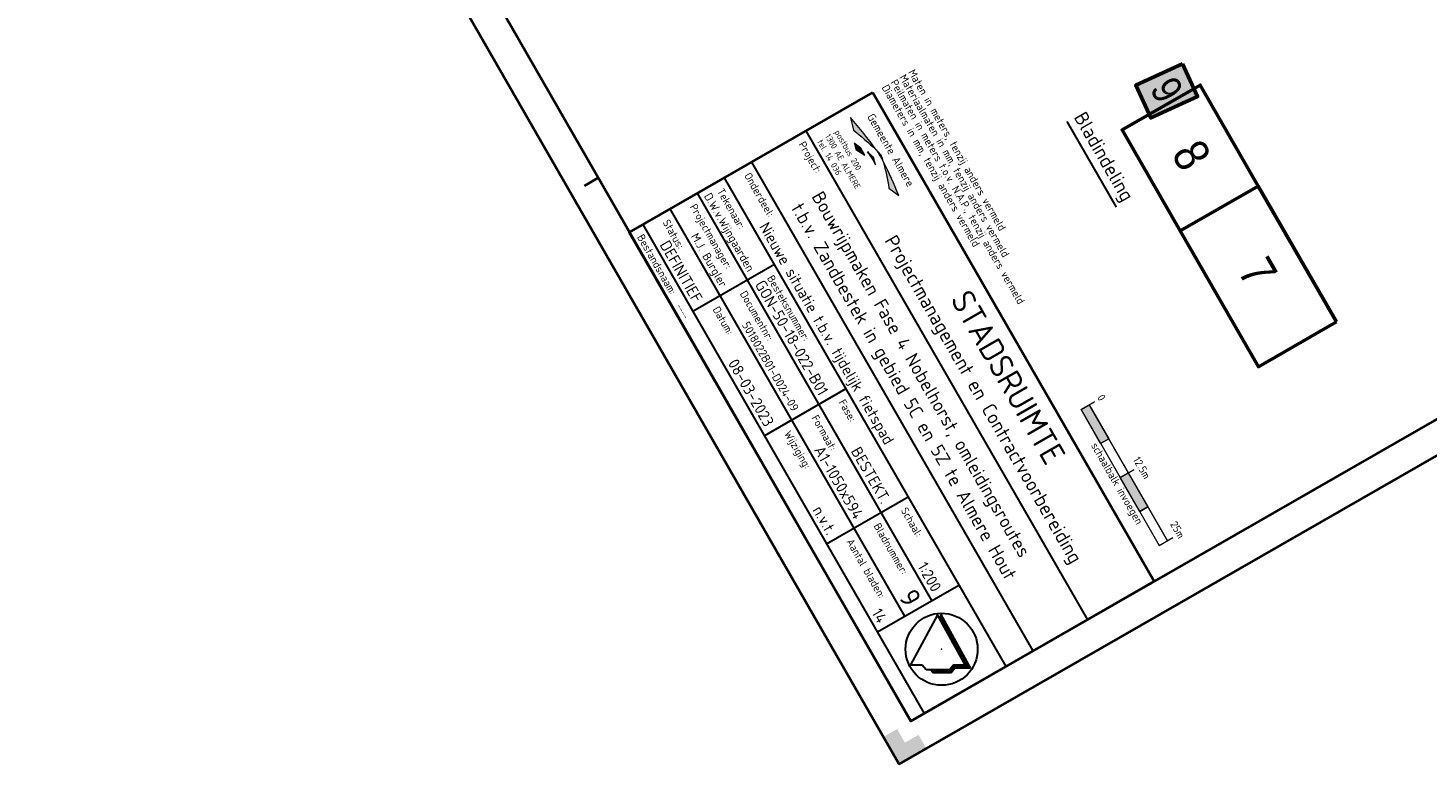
# Model space of a CAD drawing. Header units: metres. Extents: x 148742 to 148951, y 485553 to 485794.
# Tile 1 of 53: x 148792 to 148881, y 485553 to 485600. Entities that reach past the tile are written whole.
import ezdxf
from ezdxf.enums import TextEntityAlignment as Align

# ---------------------------------------------------------------- set-up
doc = ezdxf.new("R2010")
doc.units = ezdxf.units.M
doc.header["$MEASUREMENT"] = 0
doc.linetypes.add('DGN Style 2', pattern=[1, 0.6, -0.4])
for name, color, linetype, lineweight in [('B-BH-VW-VERKEERSTEKEN_BORD_A-S', 20, 'Continuous', 13), ('WVB-alg-noordpijl', 7, 'Continuous', 30), ('WVB-alg-onderhoek', 7, 'Continuous', 30), ('WVB-pen-brm-dik 035', 6, 'Continuous', 40), ('WVB-pen-brm-dik 050', 6, 'Continuous', 53), ('WVB-raster-20%', 254, 'Continuous', 30), ('WVB-tekst-dik 018', 1, 'Continuous', 13), ('WVB-tekst-dik 025', 1, 'Continuous', 30), ('X-WE-AL-TEKENBLAD_TITELBLOK-S', 7, 'Continuous', 13)]:
    doc.layers.add(name, color=color, linetype=linetype, lineweight=lineweight)
doc.layers.add('BWR-alg-raster boundary', color=151, linetype='Continuous', lineweight=13, plot=False)
doc.styles.add('1 1000   0.35', font='WORKING.shx', dxfattribs={"height": 3.5})
doc.styles.add('NLCS-T18', font='txt', dxfattribs={"height": 0.0018})
doc.styles.add('NLCS-T25', font='txt', dxfattribs={"height": 0.0025})
doc.styles.add('Style-NLCS-ISO', font='txt')

# ---------------------------------------------------------------- blocks, each defined once
blk = doc.blocks.new('NPIJL')
at = {"layer": 'WVB-alg-noordpijl'}
for p, q in [((-0.001225, 0.011045), (-0.00998, -0.00495)), ((0.007525, -0.00495), (-0.001225, 0.011045)), ((-0.00009, 0.01105), (-0.00066, 0.01001)), ((-0.000635, 0.00996), (0.00051, 0.00996)), ((-0.00055, 0.01021), (0.000365, 0.01021)), ((-0.000495, 0.00971), (0.000645, 0.00971)), ((-0.00042, 0.010455), (0.00024, 0.010455)), ((-0.00036, 0.00946), (0.00078, 0.00946)), ((-0.000275, 0.01071), (0.000095, 0.01071)), ((-0.00022, 0.00921), (0.000915, 0.009205)), ((0.00921, -0.00595), (-0.00009, 0.01105)), ((-0.000085, 0.00896), (0.001055, 0.00896)), ((0.00005, 0.00871), (0.00119, 0.00871)), ((0.00019, 0.008465), (0.001325, 0.00846)), ((0.000325, 0.00821), (0.001465, 0.008215)), ((0.00046, 0.00796), (0.0016, 0.00796)), ((0.0006, 0.00771), (0.001735, 0.00771)), ((0.000735, 0.00746), (0.001875, 0.00746)), ((0.00087, 0.00721), (0.00201, 0.00721)), ((0.00101, 0.00696), (0.002145, 0.00696)), ((0.001145, 0.00671), (0.002285, 0.00671)), ((0.00128, 0.00646), (0.00242, 0.00646)), ((0.00142, 0.00621), (0.00256, 0.00621)), ((0.001555, 0.00596), (0.0027, 0.00596)), ((0.001695, 0.00571), (0.00283, 0.00571)), ((0.00183, 0.005455), (0.00297, 0.00546)), ((0.00197, 0.00521), (0.00311, 0.00521)), ((0.002105, 0.00496), (0.00324, 0.004965)), ((0.002245, 0.00471), (0.003385, 0.00471)), ((0.00238, 0.004455), (0.003515, 0.004465)), ((0.002515, 0.00421), (0.00365, 0.00421)), ((0.002655, 0.00396), (0.003795, 0.00396)), ((0.00279, 0.00371), (0.003925, 0.00371)), ((0.00293, 0.003465), (0.00406, 0.00346)), ((0.00306, 0.00321), (0.0042, 0.00321)), ((0.0032, 0.00296), (0.004335, 0.00296)), ((0.003335, 0.00271), (0.00447, 0.00271)), ((0.00347, 0.00246), (0.00461, 0.00246)), ((0.00361, 0.00221), (0.00475, 0.00221)), ((0.003745, 0.00196), (0.004885, 0.00196)), ((0.00388, 0.001705), (0.00502, 0.00171)), ((0.00402, 0.00146), (0.00516, 0.00146)), ((0.004155, 0.00121), (0.005295, 0.00121)), ((0.004295, 0.00096), (0.00543, 0.00096)), ((0.00443, 0.00071), (0.00557, 0.00071)), ((0.004565, 0.00046), (0.005705, 0.00046)), ((0.0047, 0.00021), (0.00584, 0.00021)), ((0.00484, -0.00004), (0.00598, -0.00004)), ((0.004975, -0.00029), (0.00612, -0.00029)), ((0.00511, -0.00054), (0.00625, -0.000535)), ((0.005255, -0.00079), (0.006385, -0.00079)), ((0.005385, -0.00104), (0.00653, -0.00104)), ((0.00553, -0.00129), (0.00666, -0.00129)), ((0.00566, -0.00154), (0.006795, -0.00154)), ((0.005795, -0.00179), (0.006935, -0.00179)), ((0.005935, -0.00204), (0.00707, -0.00204)), ((0.00607, -0.00229), (0.007205, -0.00229)), ((0.006205, -0.00254), (0.007345, -0.00254)), ((0.006345, -0.00279), (0.007475, -0.002785)), ((0.00648, -0.003035), (0.00762, -0.00304)), ((0.006615, -0.00329), (0.007755, -0.00329)), ((0.006755, -0.00354), (0.00789, -0.00354)), ((0.00689, -0.003785), (0.00803, -0.00379)), ((0.00703, -0.00404), (0.008165, -0.004035)), ((0.007165, -0.00429), (0.0083, -0.00429)), ((-0.00998, -0.00495), (-0.00623, -0.00495)), ((-0.00623, -0.00495), (-0.004975, -0.006455)), ((-0.004975, -0.006455), (0.002525, -0.006455)), ((-0.003675, -0.00645), (-0.002845, -0.00745)), ((-0.0036, -0.00654), (0.00375, -0.00654)), ((-0.00339, -0.00679), (0.00354, -0.00679)), ((-0.00318, -0.00704), (0.003325, -0.00704)), ((-0.002975, -0.00729), (0.00313, -0.00729)), ((-0.002845, -0.00745), (0.002985, -0.00745)), ((0.002525, -0.006455), (0.003775, -0.00495)), ((0.00266, -0.00629), (0.003955, -0.00629)), ((0.002865, -0.00604), (0.004165, -0.006035)), ((0.002985, -0.00745), (0.00424, -0.00595)), ((0.003075, -0.00579), (0.00912, -0.00579)), ((0.003285, -0.00554), (0.008985, -0.00554)), ((0.003485, -0.00529), (0.00885, -0.00529)), ((0.0037, -0.00504), (0.00871, -0.00504)), ((0.003775, -0.00495), (0.007525, -0.00495)), ((0.00424, -0.00595), (0.00921, -0.00595)), ((0.007295, -0.00454), (0.00844, -0.004535)), ((0.007435, -0.00479), (0.008575, -0.004785))]:
    blk.add_line(p, q, dxfattribs=at)
blk.add_circle((0, 0), 0.0115, dxfattribs=at)
blk = doc.blocks.new('*U16')
at = {"layer": 'WVB-tekst-dik 018', "lineweight": 0}
blk.add_hatch(color=256, dxfattribs=at).paths.add_polyline_path([(-0.42, 0.64, 0.028214), (-3.79, 0.14), (-2.77, -0.17, -0.022049)])
at = {"layer": 'WVB-tekst-dik 018', "lineweight": 0, "extrusion": (0, 0, -1)}
for points in [[(0.65, -0.07, 0.038766), (-0.64, -0.02, -0.013367), (-0.01, 0.14)], [(0.42, 0.64, 0.02506), (-0.72, 0.67, -0.008039), (-0.2, 0.8)], [(-0.72, 0.67, 0.022195), (-2.85, -0.02), (-3.79, 0.37, -0.031561)], [(1.79, -0.65, 0.015018), (1.27, -0.8), (0.5, -0.38), (1.17, -0.38)]]:
    blk.add_hatch(color=256, dxfattribs=at).paths.add_polyline_path(points)
at = {"layer": 'WVB-tekst-dik 018', "lineweight": 0, "flags": 128}
for points in [[(-0.42, 0.64, 0.028214), (-3.79, 0.14), (-2.77, -0.17, -0.022049)], [(-0.65, -0.07, -0.038766), (0.64, -0.02, 0.013367), (0.01, 0.14)], [(-0.42, 0.64, -0.02506), (0.72, 0.67, 0.008039), (0.2, 0.8)], [(0.72, 0.67, -0.022195), (2.85, -0.02), (3.79, 0.37, 0.031561)], [(-1.79, -0.65, -0.015018), (-1.27, -0.8), (-0.5, -0.38), (-1.17, -0.38)]]:
    blk.add_lwpolyline(points, format="xyb", close=True, dxfattribs=at)
at = {"layer": 'WVB-tekst-dik 018', "lineweight": 0, "extrusion": (0, 0, -1)}
blk.add_arc((-2.99, -10.66), 11.21, 71.0275, 74.56, dxfattribs=at)
at = {"layer": 'WVB-tekst-dik 018', "lineweight": 0}
blk.add_arc((3.6, -13.99), 15.17, 102.9565, 105.3929, dxfattribs=at)
blk = doc.blocks.new('ONDERHOEK PMCV')
at = {"layer": 'BWR-alg-raster boundary', "linetype": 'DGN Style 2'}
for p, q in [((-0.04412, 0.11167), (-0.04412, 0.10667)), ((-0.01912, 0.10967), (-0.06912, 0.10967))]:
    blk.add_line(p, q, dxfattribs=at)
at = {"layer": 'BWR-alg-raster boundary', "linetype": 'DGN Style 2', "flags": 128}
blk.add_lwpolyline([(-0.06912, 0.11167), (-0.06912, 0.10667), (-0.01912, 0.10667), (-0.01912, 0.11167)], dxfattribs=at)
for points in [[(-0.05662, 0.10667), (-0.06912, 0.10667), (-0.06912, 0.10967), (-0.05662, 0.10967)], [(-0.04412, 0.10967), (-0.03162, 0.10967), (-0.03162, 0.10667), (-0.04412, 0.10667)]]:
    blk.add_lwpolyline(points, close=True, dxfattribs=at)
at = {"layer": 'BWR-alg-raster boundary'}
blk.add_point((-0.025, 0.02999), dxfattribs=at)
at = {"layer": 'BWR-alg-raster boundary', "linetype": 'DGN Style 2'}
blk.add_solid([(-0.05662, 0.10667), (-0.06912, 0.10667), (-0.05662, 0.10967), (-0.06912, 0.10967)], dxfattribs=at)
at = {"layer": 'BWR-alg-raster boundary', "linetype": 'DGN Style 2', "extrusion": (0, 0, -1)}
blk.add_solid([(0.04412, 0.10967), (0.03162, 0.10967), (0.04412, 0.10667), (0.03162, 0.10667)], dxfattribs=at)
at = {"layer": 'WVB-alg-onderhoek', "lineweight": 30}
for p, q in [((-0.19, 0.07498), (-0.01, 0.07498)), ((-0.19, 0.05498), (-0.01, 0.05498)), ((-0.19, 0.04499), (-0.01, 0.04499)), ((-0.15801, 0.04499), (-0.15801, 0.015)), ((-0.11226, 0.04499), (-0.11226, 0.015)), ((-0.0725, 0.015), (-0.0725, 0.04499)), ((-0.04, 0.015), (-0.04, 0.04499)), ((-0.19, 0.03499), (-0.04006, 0.03499)), ((-0.19, 0.02499), (-0.04006, 0.02499)), ((-0.19, 0.015), (-0.01, 0.015))]:
    blk.add_line(p, q, dxfattribs=at)
at = {"layer": 'WVB-alg-onderhoek', "lineweight": 40, "flags": 128}
blk.add_lwpolyline([(-0.19, 0.09957), (-0.01, 0.09957), (-0.01, 0.01), (-0.19, 0.01)], close=True, dxfattribs=at)
at = {"layer": 'WVB-tekst-dik 018', "lineweight": 0, "xscale": 0.003859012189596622, "yscale": 0.003859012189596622, "zscale": 0.003859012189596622}
blk.add_blockref('*U16', (-0.17194, 0.0889), dxfattribs=at)
at = {"layer": 'BWR-alg-raster boundary', "linetype": 'DGN Style 2', "style": 'Style-NLCS-ISO'}
blk.add_text('schaalbalk invoegen', height=0.0025, dxfattribs=at).set_placement((-0.04298, 0.10364), align=Align.CENTER)
at = {"layer": 'WVB-tekst-dik 018', "lineweight": 40, "style": 'Style-NLCS-ISO'}
blk.add_text('STADSRUIMTE', height=0.0075, dxfattribs=at).set_placement((-0.08969, 0.09167), align=Align.MIDDLE_CENTER)
at = {"layer": 'WVB-tekst-dik 018', "style": 'Style-NLCS-ISO'}
for s, p in [('1300 AE ALMERE', (-0.17566, 0.08034)), ('postbus 200', (-0.17796, 0.08359)), ('tel. 14 036', (-0.17888, 0.0773))]:
    blk.add_text(s, height=0.0019681, rotation=360, dxfattribs=at).set_placement(p, align=Align.MIDDLE_CENTER)
at = {"layer": 'WVB-tekst-dik 018', "lineweight": 30, "style": 'Style-NLCS-ISO'}
blk.add_text('Projectmanagement en Contractvoorbereiding', height=0.0044985, dxfattribs=at).set_placement((-0.08747, 0.0814), align=Align.MIDDLE_CENTER)
at = {"layer": 'WVB-tekst-dik 018', "style": 'NLCS-T25'}
for s, height, p in [('Project:', 0.002499, (-0.1875, 0.07073)), ('Onderdeel:', 0.002499, (-0.1875, 0.05074)), ('Tekenaar:', 0.002499, (-0.1875, 0.04073)), ('Besteksnummer:', 0.0024991, (-0.1555, 0.04074)), ('Fase:', 0.002499, (-0.10976, 0.04074)), ('Schaal:', 0.002499, (-0.07, 0.04074)), ('Projectmanager:', 0.0024991, (-0.1875, 0.03073)), ('Documentnr:', 0.0024991, (-0.1555, 0.03074)), ('Formaat:', 0.002499, (-0.10976, 0.03074)), ('Bladnummer:', 0.0024991, (-0.07, 0.03074)), ('Status:', 0.002499, (-0.1875, 0.02074)), ('Datum:', 0.002499, (-0.1555, 0.02074)), ('Wijziging:', 0.002499, (-0.10976, 0.02074)), ('Aantal bladen:', 0.0024991, (-0.07, 0.02074)), ('Bestandsnaam: ', 0.0024991, (-0.1875, 0.01133))]:
    blk.add_text(s, height=height, dxfattribs=at).set_placement(p)
at = {"layer": 'WVB-tekst-dik 018', "attachment_point": 7}
for s, insert, char_height, line_spacing_factor, style in [('Maten in meters, tenzij anders vermeld \\PMateriaalmaten in mm, tenzij anders vermeld ^JPeilmaten in meters t.o.v. N.A.P., tenzij anders vermeld \\PDiameters in mm, tenzij anders vermeld ^J', (-0.19, 0.10199), 0.0025, 0.779777, 'Style-NLCS-ISO'), ('----', (-0.16227, 0.01133), 0.001799, 1.8, 'NLCS-T18')]:
    blk.add_mtext(s, dxfattribs=dict(at, insert=insert, char_height=char_height, line_spacing_factor=line_spacing_factor, style=style))
at = {"layer": 'WVB-tekst-dik 025', "style": 'Style-NLCS-ISO', "flags": 2}
blk.add_attdef('NL_META_EIGENAAR', text='', height=0.00253, dxfattribs=at).set_placement((-0.17116, 0.0954), align=Align.MIDDLE_CENTER)
at = {"layer": 'WVB-tekst-dik 025', "style": 'Style-NLCS-ISO', "flags": 12}
for tag, height, p in [('NL_META_OPSTELLER', 0.0027, (-0.16003, 0.03635)), ('NL_META_BEHOORT_BIJ', 0.0036, (-0.11433, 0.03636)), ('NL_META_PROJECTFASE', 0.0036, (-0.07452, 0.03636)), ('NL_META_SCHAAL', 0.0036, (-0.04202, 0.03636)), ('NL_META_BLADNUMMER', 0.0063, (-0.04202, 0.02636)), ('NL_META_AUTORISATOR', 0.0027, (-0.16003, 0.02636)), ('NL_META_ID_NUMMER', 0.0027, (-0.11433, 0.02636)), ('NL_META_DOCUMENTSTATUS', 0.0036, (-0.16003, 0.01636)), ('NL_META_REVISIE', 0.0036, (-0.07452, 0.01637)), ('NL_META_AANTAL_BLADEN', 0.0036, (-0.04202, 0.01637))]:
    blk.add_attdef(tag, text='', height=height, dxfattribs=at).set_placement(p, align=Align.RIGHT)
at = {"layer": 'WVB-tekst-dik 025', "style": 'Style-NLCS-ISO'}
for tag, p in [('NL_META_TEKENBLADFORMAAT', (-0.07452, 0.02636)), ('NL_META_UITGAVE', (-0.11433, 0.01637))]:
    blk.add_attdef(tag, text='', height=0.0036, dxfattribs=at).set_placement(p, align=Align.RIGHT)
at = {"layer": 'WVB-tekst-dik 025', "style": 'Style-NLCS-ISO', "flags": 12}
for tag, height in [('NL_META_PROJECTOMSCHRIJVING', 0.0036), ('NL_META_TEKENINGOMSCHRIJVING_1', 0.00432)]:
    blk.add_attdef(tag, (0, 0), '', height=height, dxfattribs=at)
at = {"layer": 'WVB-tekst-dik 025', "style": 'Style-NLCS-ISO'}
blk.add_attdef('NL_META_TEKENINGOMSCHRIJVING', (0, 0), '', height=0.00432, dxfattribs=at)
at = {"layer": 'X-WE-AL-TEKENBLAD_TITELBLOK-S', "ltscale": 200, "style": 'Style-NLCS-ISO', "flags": 12}
blk.add_attdef('NL_META_PROJECTOMSCHRIJVING', (0, 0), '', height=0.000025, dxfattribs=at)
blk = doc.blocks.new('schaal 1-500')
at = {"layer": 'B-BH-VW-VERKEERSTEKEN_BORD_A-S', "color": 7, "lineweight": 13, "ltscale": 200}
for p, q in [((0, 0), (0, 0.005)), ((0.025, 0), (0.025, 0.005)), ((0.05, 0), (0.05, 0.005)), ((0, 0.003), (0.05, 0.003)), ((0, 0), (0.05, 0)), ((0.0125, 0), (0.0125, 0.003)), ((0.0375, 0), (0.0375, 0.003))]:
    blk.add_line(p, q, dxfattribs=at)
at = {"layer": 'B-BH-VW-VERKEERSTEKEN_BORD_A-S', "color": 7, "lineweight": 13, "ltscale": 200, "extrusion": (0, 0, -1)}
for points in [[(0, 0.003), (-0.0125, 0.003), (0, 0), (-0.0125, 0)], [(-0.025, 0.003), (-0.0375, 0.003), (-0.025, 0), (-0.0375, 0)]]:
    blk.add_solid(points, dxfattribs=at)
at = {"layer": 'B-BH-VW-VERKEERSTEKEN_BORD_A-S', "color": 7, "lineweight": 13, "ltscale": 200, "style": 'Style-NLCS-ISO'}
for s, p in [('0', (-0.00007, 0.00629)), ('12.5m', (0.02576, 0.00629)), ('25m ', (0.04935, 0.00629))]:
    blk.add_text(s, height=0.0025, dxfattribs=at).set_placement(p, align=Align.CENTER)

msp = doc.modelspace()

# ---------------------------------------------------------------- hatches: boundary and pattern name
at = {"layer": 'WVB-alg-onderhoek', "lineweight": 40}
msp.add_hatch(color=256, dxfattribs=at).paths.add_polyline_path([(148847.602, 485552.98), (148846.606, 485554.714), (148847.473, 485555.212), (148847.971, 485554.345), (148848.838, 485554.843), (148849.336, 485553.976)])

# ---------------------------------------------------------------- linework, layer by layer
for p, q in [((148742.988, 485735.068), (148847.602, 485552.98)), ((148847.602, 485552.98), (148950.612, 485612.161)), ((148827.546, 485589.896), (148828.413, 485590.394))]:
    msp.add_line(p, q, dxfattribs=at)
at = {"layer": 'WVB-alg-onderhoek', "lineweight": 40, "flags": 128}
msp.add_lwpolyline([(148746.715, 485732.596), (148848.34, 485555.71), (148947.881, 485612.899), (148846.257, 485789.785)], close=True, dxfattribs=at)
at = {"layer": 'WVB-pen-brm-dik 050', "flags": 128}
for points in [[(148865.676, 485597.672), (148866.631, 485595.584), (148863.647, 485594.22), (148862.693, 485596.308)], [(148865.526, 485587.012), (148861.822, 485593.46), (148866.799, 485596.32), (148870.503, 485589.872)], [(148875.488, 485581.196), (148870.503, 485589.872), (148865.526, 485587.012), (148870.511, 485578.337)]]:
    msp.add_lwpolyline(points, close=True, dxfattribs=at)
at = {"layer": 'WVB-raster-20%', "linetype": 'Continuous', "lineweight": 0, "flags": 128}
msp.add_lwpolyline([(148865.676, 485597.672), (148866.631, 485595.584), (148863.647, 485594.22), (148862.693, 485596.308)], close=True, dxfattribs=at)
at = {"layer": 'WVB-raster-20%', "linetype": 'Continuous', "lineweight": 0, "extrusion": (0, 0, -1)}
msp.add_solid([(-148865.676, 485597.672), (-148866.631, 485595.584), (-148862.693, 485596.308), (-148863.647, 485594.22)], dxfattribs=at)
at = {"layer": 'WVB-tekst-dik 018', "lineweight": 30}
msp.add_line((148861.463, 485588.527), (148858.319, 485593.998), dxfattribs=at)

# ---------------------------------------------------------------- block references
at = {"layer": 'B-BH-VW-VERKEERSTEKEN_BORD_A-S', "color": 7, "lineweight": 13, "ltscale": 200, "xscale": 200, "yscale": 200, "zscale": 200, "rotation": 299.9102475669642}
msp.add_blockref('schaal 1-500', (148859.202, 485575.602), dxfattribs=at)
at = {"layer": 'WVB-alg-noordpijl', "xscale": 200.0000000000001, "yscale": 200.0000000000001, "zscale": 200.0000000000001, "rotation": 0.2503832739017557}
msp.add_blockref('NPIJL', (148850.309, 485560.305), dxfattribs=at)
at = {"layer": 'WVB-tekst-dik 018'}
ref = msp.add_blockref('ONDERHOEK PMCV', (148847.602, 485552.98), dxfattribs=dict(at, xscale=200, yscale=200, zscale=200, rotation=299.9102475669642))
ref.add_attrib('NL_META_EIGENAAR', 'Gemeente Almere', dxfattribs={"layer": 'WVB-tekst-dik 025', "height": 0.50608, "rotation": 299.91025, "style": 'Style-NLCS-ISO'}).set_placement((148847.07, 485592.167), align=Align.MIDDLE_CENTER)
ref.add_attrib('NL_META_PROJECTOMSCHRIJVING', 'Nieuwe situatie t.b.v. tijdelijk fietspad', (148838.65, 485587.289), dxfattribs={"layer": 'WVB-tekst-dik 025', "height": 0.71975, "rotation": 299.91025, "style": 'Style-NLCS-ISO'})
ref.add_attrib('NL_META_TEKENINGOMSCHRIJVING_1', 't.b.v. Zandbestek in gebied 5C en 5Z te Almere Hout', (148840.69, 485588.462), dxfattribs={"layer": 'WVB-tekst-dik 025', "height": 0.8637, "rotation": 299.91025, "style": 'Style-NLCS-ISO'})
ref.add_attrib('NL_META_PROJECTFASE', 'BESTEKT.', dxfattribs={"layer": 'WVB-tekst-dik 025', "height": 0.7198, "rotation": 299.91025, "style": 'Style-NLCS-ISO'}).set_placement((148846.473, 485569.524), align=Align.RIGHT)
ref.add_attrib('NL_META_SCHAAL', '1:200', dxfattribs={"layer": 'WVB-tekst-dik 025', "height": 0.7198, "rotation": 299.91025, "style": 'Style-NLCS-ISO'}).set_placement((148849.714, 485563.89), align=Align.RIGHT)
ref.add_attrib('NL_META_BEHOORT_BIJ', 'GON-50-18-022-B01', dxfattribs={"layer": 'WVB-tekst-dik 025', "height": 0.71975, "rotation": 299.91025, "style": 'Style-NLCS-ISO'}).set_placement((148842.503, 485576.426), align=Align.RIGHT)
ref.add_attrib('NL_META_DOCUMENTSTATUS', 'DEFINITIEF', dxfattribs={"layer": 'WVB-tekst-dik 025', "height": 0.7198, "rotation": 299.91025, "style": 'Style-NLCS-ISO'}).set_placement((148834.478, 485582.354), align=Align.RIGHT)
ref.add_attrib('NL_META_OPSTELLER', 'D.W.v.Wijngaarden', dxfattribs={"layer": 'WVB-tekst-dik 025', "height": 0.53981, "rotation": 299.91025, "style": 'Style-NLCS-ISO'}).set_placement((148837.943, 485584.348), align=Align.RIGHT)
ref.add_attrib('NL_META_AUTORISATOR', 'M.J. Burgler', dxfattribs={"layer": 'WVB-tekst-dik 025', "height": 0.53981, "rotation": 299.91025, "style": 'Style-NLCS-ISO'}).set_placement((148836.211, 485583.352), align=Align.RIGHT)
ref.add_attrib('NL_META_BLADNUMMER', '9', dxfattribs={"layer": 'WVB-tekst-dik 025', "height": 1.26, "rotation": 299.91025, "style": 'Style-NLCS-ISO'}).set_placement((148847.981, 485562.892), align=Align.RIGHT)
ref.add_attrib('NL_META_AANTAL_BLADEN', '14', dxfattribs={"layer": 'WVB-tekst-dik 025', "height": 0.7198, "rotation": 299.91025, "style": 'Style-NLCS-ISO'}).set_placement((148846.249, 485561.896), align=Align.RIGHT)
ref.add_attrib('NL_META_REVISIE', 'n.v.t.', dxfattribs={"layer": 'WVB-tekst-dik 025', "height": 0.7198, "rotation": 299.91025, "style": 'Style-NLCS-ISO'}).set_placement((148843.008, 485567.53), align=Align.RIGHT)
ref.add_attrib('NL_META_ID_NUMMER', '5018022B01-D024-09', dxfattribs={"layer": 'WVB-tekst-dik 025', "height": 0.53981, "rotation": 299.91025, "style": 'Style-NLCS-ISO'}).set_placement((148840.769, 485575.429), align=Align.RIGHT)
ref.add_attrib('NL_META_TEKENINGOMSCHRIJVING', 'Bouwrijpmaken Fase 4 Nobelhorst, omleidingsroutes', (148841.99, 485589.21), dxfattribs={"layer": 'WVB-tekst-dik 025', "height": 0.8637, "rotation": 299.91025, "style": 'Style-NLCS-ISO'})
ref.add_attrib('NL_META_TEKENBLADFORMAAT', 'A1-1050x594', dxfattribs={"layer": 'WVB-tekst-dik 025', "height": 0.71975, "rotation": 299.91025, "style": 'Style-NLCS-ISO'}).set_placement((148844.74, 485568.527), align=Align.RIGHT)
ref.add_attrib('NL_META_UITGAVE', '08-03-2023', dxfattribs={"layer": 'WVB-tekst-dik 025', "height": 0.7198, "rotation": 299.91025, "style": 'Style-NLCS-ISO'}).set_placement((148839.037, 485574.433), align=Align.RIGHT)

# ---------------------------------------------------------------- texts
at = {"layer": 'WVB-pen-brm-dik 035', "linetype": 'Continuous', "style": '1 1000   0.35', "width": 0.874486}
for s, height, p in [('9', 1.898, (148863.549, 485596.081)), ('8', 2.233, (148864.926, 485591.922)), ('7', 2.233, (148869.156, 485584.45))]:
    msp.add_text(s, height=height, rotation=299.87833, dxfattribs=at).set_placement(p)
at = {"layer": 'WVB-tekst-dik 018', "linetype": 'Continuous', "lineweight": 30, "style": 'Style-NLCS-ISO'}
msp.add_text('Bladindeling', height=0.89969, rotation=299.87833, dxfattribs=at).set_placement((148860.678, 485591.755), align=Align.MIDDLE_CENTER)

doc.saveas('drawing.dxf')
